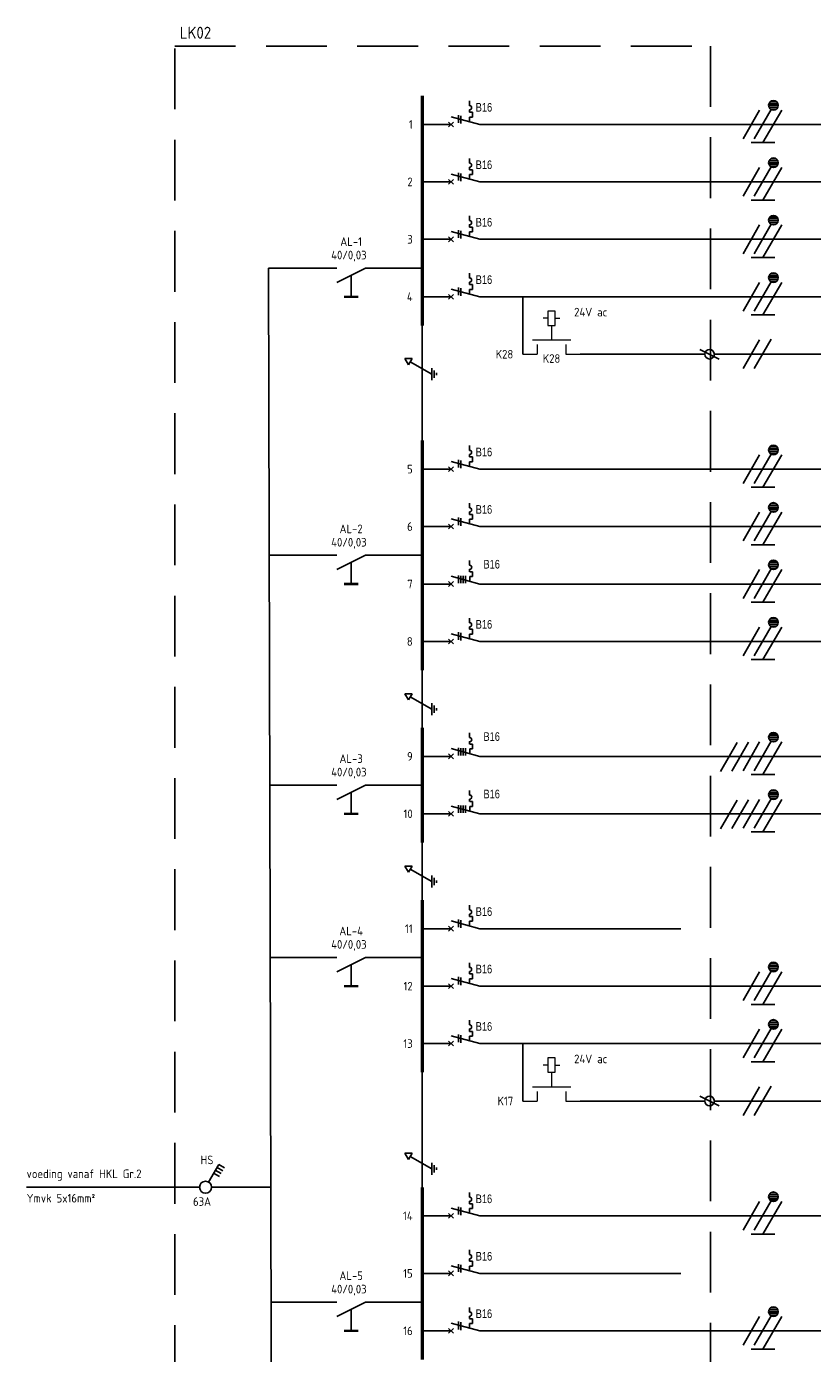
# Model space of a CAD drawing. Header units: millimetres. Extents: x -11050 to 27196, y -10809 to 18412.
# Tile 9 of 10: x 4639 to 12845, y 3776 to 17634. Entities that reach past the tile are written whole.
import ezdxf
from ezdxf.enums import TextEntityAlignment as Align

# ---------------------------------------------------------------- set-up
doc = ezdxf.new("R2010")
doc.units = ezdxf.units.MM
doc.header["$LTSCALE"] = 100
doc.linetypes.add('HIDDEN', pattern=[9.525, 6.35, -3.175])
doc.linetypes.add('STABI11', pattern=[2, 1, -1])
doc.layers.add('EL$1----', color=3, linetype='Continuous')
doc.styles.add('BURO-018', font='isocp.shx', dxfattribs={"height": 90})
doc.styles.add('SMAL', font='B-GBP', dxfattribs={"width": 0.8, "height": 90})

# ---------------------------------------------------------------- blocks, each defined once
blk = doc.blocks.new('1114A3A')
at = {"color": 0, "linetype": 'Continuous'}
for p, q in [((0.62, 1.08), (2.74, 4.75)), ((1.69, 2.93), (2.9, 2.23)), ((2.04, 3.54), (3.25, 2.84)), ((2.39, 4.14), (3.6, 3.44)), ((2.74, 4.75), (3.95, 4.05))]:
    blk.add_line(p, q, dxfattribs=at)
blk.add_circle((0, 0), 1.25, dxfattribs=at)
at = {"color": 0, "linetype": 'Continuous', "style": 'BURO-018', "flags": 1}
for tag, p in [('E_ID', (0, 0.08)), ('E_MATCODE', (0, -4.92))]:
    blk.add_attdef(tag, p, '', height=1.8, dxfattribs=at)
at = {"color": 0, "linetype": 'Continuous', "style": 'BURO-018'}
blk.add_attdef('E_IGS', text='', height=1.8, dxfattribs=at).set_placement((3, 0.08), align=Align.MIDDLE_LEFT)
blk = doc.blocks.new('070201')
at = {"color": 0, "linetype": 'Continuous'}
blk.add_line((0, -6), (-3, 0), dxfattribs=at)
at = {"color": 0, "linetype": 'Continuous', "style": 'BURO-018'}
blk.add_attdef('E_ASK1', text='', height=1.8, dxfattribs=at).set_placement((-1, 1), align=Align.RIGHT)
at = {"color": 0, "linetype": 'Continuous', "style": 'BURO-018', "flags": 1}
for tag, p in [('E_ID', (0, 0)), ('E_MATCODE', (0, -5))]:
    blk.add_attdef(tag, p, '', height=1.8, dxfattribs=at)
at = {"color": 0, "linetype": 'Continuous', "style": 'BURO-018'}
blk.add_attdef('E_KODE', text='', height=1.8, dxfattribs=at).set_placement((3, -3), align=Align.MIDDLE_LEFT)
blk.add_attdef('E_ASK2', text='', height=1.8, dxfattribs=at).set_placement((-1, -7), align=Align.TOP_RIGHT)
blk = doc.blocks.new('0713B6')
at = {"color": 0, "linetype": 'Continuous'}
blk.add_line((-4.5, 0), (0, 0), dxfattribs=at)
at = {"color": 0, "linetype": 'Continuous', "const_width": 0.5}
blk.add_lwpolyline([(-4.5, 1.5), (-4.5, -1.5)], dxfattribs=at)
blk = doc.blocks.new('1111A5')
at = {"color": 0, "linetype": 'Continuous'}
for p, q in [((0.79, 2.88), (2.09, 3.62)), ((0.79, 2.88), (2.09, 2.12)), ((2.09, 2.12), (2.09, 3.62)), ((-5, 0), (5, 0)), ((1.44, 2.5), (-1.15, -2)), ((-2.4, -2), (0.1, -2)), ((-1.9, -2.5), (-0.4, -2.5)), ((-1.4, -3), (-0.9, -3))]:
    blk.add_line(p, q, dxfattribs=at)
at = {"color": 0, "linetype": 'Continuous', "style": 'BURO-018', "flags": 1}
blk.add_attdef('E_MATCODE', text='', height=1.8, dxfattribs=at).set_placement((0, 0), align=Align.MIDDLE)
blk = doc.blocks.new('m1')
at = {"color": 0, "linetype": 'Continuous'}
blk.add_line((0, 21), (0, 33), dxfattribs=at)
blk = doc.blocks.new('b1s')
at = {"color": 0, "linetype": 'Continuous'}
blk.add_line((0, 33), (0, 54), dxfattribs=at)
blk = doc.blocks.new('m1s')
at = {"color": 0, "linetype": 'Continuous'}
blk.add_line((0, 54), (0, 66), dxfattribs=at)
blk = doc.blocks.new('M2')
at = {"color": 0, "linetype": 'Continuous', "lineweight": 20}
for p, q in [((-3, 23), (-3, 31)), ((0, 30), (0, 33)), ((-6, 27.75), (-9, 27.75)), ((-9, 27.75), (-9, 26.25)), ((-7.5, 27.75), (-7.5, 28.75)), ((-6, 26.25), (-6, 27.75)), ((-2, 30), (0, 30)), ((-9, 26.25), (-6, 26.25)), ((-7.5, 26.25), (-7.5, 25.25)), ((-6, 27.25), (-6, 27.25)), ((-2, 24), (0, 24)), ((0, 21), (0, 24))]:
    blk.add_line(p, q, dxfattribs=at)
at = {"color": 0, "linetype": 'STABI11', "lineweight": 20}
blk.add_line((-6, 27), (-3, 27), dxfattribs=at)
at = {"color": 1, "linetype": 'Continuous', "lineweight": 20, "style": 'BURO-018'}
blk.add_attdef('E_VRIJ1', (-6, 30), '', height=1.8, rotation=90, dxfattribs=at)
blk.add_attdef('E_IMS', text='', height=1.8, rotation=90, dxfattribs=at).set_placement((0, 27), align=Align.TOP_CENTER)
blk = doc.blocks.new('M19S')
at = {"color": 0, "linetype": 'Continuous'}
for p, q in [((0, 61), (0, 66)), ((0, 54), (0, 59))]:
    blk.add_line(p, q, dxfattribs=at)
at = {"color": 0}
blk.add_line((1, 62), (-1, 58), dxfattribs=at)
blk.add_circle((0, 60), 1, dxfattribs=at)
at = {"color": 1, "linetype": 'Continuous', "style": 'BURO-018'}
blk.add_attdef('E_TRMNR', text='', height=1.8, rotation=90, dxfattribs=at).set_placement((3, 57), align=Align.TOP_LEFT)
at = {"color": 1, "style": 'BURO-018'}
blk.add_attdef('E_VRIJ1', (-3, 57), '', height=1.8, rotation=90, dxfattribs=at)
blk = doc.blocks.new('*U83')
for p, q in [((0, 2000), (0, 1100)), ((0, 1100), (-161, 500)), ((-50, 450), (50, 550)), ((-50, 550), (50, 450)), ((0, 500), (0, 0))]:
    blk.add_line(p, q)
at = {"color": 7}
for p, q in [((-392, 888), (-490, 888)), ((-307, 888), (-255, 888)), ((-254, 950), (-154, 950)), ((-254, 889), (-254, 950)), ((-154, 950), (-154, 889)), ((-154, 889), (-57, 889)), ((-192, 654), (-31, 654)), ((-178, 704), (-17, 704))]:
    blk.add_line(p, q, dxfattribs=at)
blk.add_arc((-349, 888), 43.4, 0, 180, dxfattribs=at)
at = {"color": 7, "style": 'SMAL', "width": 0.8}
blk.add_attdef('IN', text='', height=180, dxfattribs=at).set_placement((-358, 1187), align=Align.MIDDLE)
blk = doc.blocks.new('*U84')
at = {"color": 7}
for p, q in [((-10959, -6170), (-10959, -6072)), ((-10959, -6255), (-10959, -6307)), ((-10958, -6308), (-10898, -6308)), ((-10898, -6308), (-10898, -6408)), ((-11193, -6384), (-11193, -6545)), ((-11143, -6390), (-11143, -6545)), ((-11093, -6390), (-11093, -6545)), ((-11043, -6390), (-11043, -6545)), ((-10958, -6408), (-10958, -6505)), ((-10898, -6408), (-10958, -6408))]:
    blk.add_line(p, q, dxfattribs=at)
for p, q in [((-11347, -6562), (-11418, -6562)), ((-11397, -6512), (-11297, -6612)), ((-11297, -6512), (-11397, -6612)), ((-10747, -6562), (-11347, -6401)), ((-9847, -6562), (-10747, -6562))]:
    blk.add_line(p, q)
blk.add_arc((-10959, -6213), 43.4, 270, 90, dxfattribs=at)
at = {"color": 7, "style": 'SMAL', "width": 0.8}
blk.add_attdef('IN', text='', height=180, rotation=270, dxfattribs=at).set_placement((-10660, -6204), align=Align.MIDDLE)
blk = doc.blocks.new('ES-ITG07')
for p, q in [((-202, -150), (-29, 150)), ((-87, -150), (90, 157)), ((6, -190), (202, 150)), ((165, 200), (65, 200)), ((161, 220), (70, 220)), ((161, 180), (70, 180)), ((145, 240), (85, 240)), ((145, 160), (85, 160)), ((-119, -190), (131, -190))]:
    blk.add_line(p, q)
blk.add_circle((115, 200), 50)
blk = doc.blocks.new('*U89')
for p, q in [((-202, -150), (-29, 150)), ((-87, -150), (90, 157))]:
    blk.add_line(p, q)
blk = doc.blocks.new('*U88')
for p, q in [((-437, -157), (-264, 143)), ((-319, -153), (-146, 147)), ((-202, -150), (-29, 150)), ((-87, -150), (90, 157)), ((6, -190), (202, 150)), ((165, 200), (65, 200)), ((161, 220), (70, 220)), ((161, 180), (70, 180)), ((145, 240), (85, 240)), ((145, 160), (85, 160)), ((-119, -190), (131, -190))]:
    blk.add_line(p, q)
blk.add_circle((115, 200), 50)

msp = doc.modelspace()

# ---------------------------------------------------------------- linework, layer by layer
at = {"layer": 'EL$1----'}
for p, q in [((12071, 16612), (27196, 16612)), ((12071, 16012), (27196, 16012)), ((12071, 15412), (27196, 15412)), ((9821, 14812), (9821, 14212)), ((12071, 14812), (27196, 14812)), ((8771, 14312), (8771, 14512)), ((12071, 14212), (27196, 14212)), ((8771, 13812), (8771, 13312)), ((12071, 13012), (27196, 13012)), ((12071, 12412), (27196, 12412)), ((12071, 11812), (27196, 11812)), ((12071, 11212), (27196, 11212)), ((8771, 10812), (8771, 10912)), ((12071, 10012), (27196, 10012)), ((12071, 9412), (27196, 9412)), ((8771, 9012), (8771, 9112)), ((12071, 7612), (27196, 7612)), ((9821, 7012), (9821, 6412)), ((12071, 7012), (27196, 7012)), ((8771, 6012), (8771, 6712)), ((12071, 6412), (27196, 6412)), ((12071, 5212), (27196, 5212)), ((12071, 4012), (27196, 4012))]:
    msp.add_line(p, q, dxfattribs=at)
at = {"layer": 'EL$1----', "color": 10, "linetype": 'HIDDEN'}
msp.add_lwpolyline([(6187, 17430), (11782, 17430), (11782, -9900), (6187, -9900)], close=True, dxfattribs=at)
at = {"layer": 'EL$1----'}
for points in [[(8771, 16312, 35, 35, 0), (8771, 16912, 35, 35, 0)], [(8771, 15712, 35, 35, 0), (8771, 16312, 35, 35, 0)], [(8771, 15112, 35, 35, 0), (8771, 15712, 35, 35, 0)], [(8771, 14512, 35, 35, 0), (8771, 15112, 35, 35, 0)], [(8771, 12712, 35, 35, 0), (8771, 13312, 35, 35, 0)], [(8771, 12112, 35, 35, 0), (8771, 12712, 35, 35, 0)], [(8771, 11512, 35, 35, 0), (8771, 12112, 35, 35, 0)], [(8771, 10912, 35, 35, 0), (8771, 11512, 35, 35, 0)], [(8771, 9712, 35, 35, 0), (8771, 10312, 35, 35, 0)], [(8771, 9112, 35, 35, 0), (8771, 9712, 35, 35, 0)], [(8771, 7912, 35, 35, 0), (8771, 8512, 35, 35, 0)], [(8771, 7312, 35, 35, 0), (8771, 7912, 35, 35, 0)], [(8771, 6712, 35, 35, 0), (8771, 7312, 35, 35, 0)], [(8771, 4912, 35, 35, 0), (8771, 5512, 35, 35, 0)], [(8771, 4312, 35, 35, 0), (8771, 4912, 35, 35, 0)], [(8771, 3712, 35, 35, 0), (8771, 4312, 35, 35, 0)]]:
    msp.add_lwpolyline(points, format="xyseb", dxfattribs=at)
for points in [[(8821, 16612), (8771, 16612)], [(8821, 16012), (8771, 16012)], [(8821, 15412), (8771, 15412)], [(7165, 15112), (7878, 15112)], [(7165, 15112), (7225, -8588)], [(8771, 15112), (8178, 15112)], [(8821, 14812), (8771, 14812)], [(8821, 13012), (8771, 13012)], [(8821, 12412), (8771, 12412)], [(7173, 12112), (7878, 12112)], [(8771, 12112), (8178, 12112)], [(9036, 11812), (8771, 11812)], [(8821, 11212), (8771, 11212)], [(9036, 10012), (8771, 10012)], [(7179, 9712), (7878, 9712)], [(8771, 9712), (8178, 9712)], [(9036, 9412), (8771, 9412)], [(8821, 8212), (8771, 8212)], [(7183, 7910), (7878, 7912)], [(8771, 7912), (8178, 7912)], [(8821, 7612), (8771, 7612)], [(8821, 7012), (8771, 7012)], [(6445, 5512), (4639, 5512)], [(7189, 5513), (6570, 5512)], [(8821, 5212), (8771, 5212)], [(8821, 4612), (8771, 4612)], [(7192, 4312), (7878, 4312)], [(8771, 4312), (8178, 4312)], [(8821, 4012), (8771, 4012)]]:
    msp.add_lwpolyline(points, dxfattribs=at)

# ---------------------------------------------------------------- block references
ref = msp.add_blockref('*U83', (8821, 16612), dxfattribs=dict(at, xscale=0.5, yscale=0.5, zscale=0.5, rotation=270))
ref.add_attrib('IN', 'B16', dxfattribs={"layer": '0', "color": 7, "height": 90, "style": 'SMAL', "width": 0.8}).set_placement((9415, 16791), align=Align.MIDDLE)
for name, p in [('ES-ITG07', (12323, 16612)), ('ES-ITG07', (12323, 16012)), ('ES-ITG07', (12323, 15412)), ('ES-ITG07', (12323, 14812)), ('*U89', (12323, 14212)), ('ES-ITG07', (12323, 13012)), ('ES-ITG07', (12323, 12412)), ('ES-ITG07', (12323, 11812)), ('ES-ITG07', (12323, 11212)), ('*U88', (12323, 10012)), ('*U88', (12323, 9412)), ('ES-ITG07', (12323, 7612)), ('ES-ITG07', (12323, 7012)), ('*U89', (12323, 6412)), ('ES-ITG07', (12323, 5212)), ('ES-ITG07', (12323, 4012))]:
    msp.add_blockref(name, p, dxfattribs=at)
at = {"layer": 'EL$1----', "xscale": 50, "yscale": 50, "zscale": 50}
for name, p, rotation in [('m1', (8771, 16612), 270), ('b1s', (8771, 16612), 270), ('m1s', (8771, 16612), 270), ('m1', (8771, 16012), 270), ('b1s', (8771, 16012), 270), ('m1s', (8771, 16012), 270), ('m1', (8771, 15412), 270), ('b1s', (8771, 15412), 270), ('m1s', (8771, 15412), 270), ('0713B6', (8028, 15037), 90), ('m1', (8771, 14812), 270), ('b1s', (8771, 14812), 270), ('m1s', (8771, 14812), 270), ('1111A5', (8771, 14062), 90), ('b1s', (8771, 14212), 270), ('M19S', (8771, 14212), 270), ('m1', (8771, 13012), 270), ('b1s', (8771, 13012), 270), ('m1s', (8771, 13012), 270), ('m1', (8771, 12412), 270), ('b1s', (8771, 12412), 270), ('m1s', (8771, 12412), 270), ('0713B6', (8028, 12037), 90), ('m1', (8771, 11812), 270), ('b1s', (8771, 11812), 270), ('m1s', (8771, 11812), 270), ('m1', (8771, 11212), 270), ('b1s', (8771, 11212), 270), ('m1s', (8771, 11212), 270), ('1111A5', (8771, 10562), 90), ('m1', (8771, 10012), 270), ('b1s', (8771, 10012), 270), ('m1s', (8771, 10012), 270), ('0713B6', (8028, 9637), 90), ('m1', (8771, 9412), 270), ('b1s', (8771, 9412), 270), ('m1s', (8771, 9412), 270), ('1111A5', (8771, 8762), 90), ('m1', (8771, 8212), 270), ('b1s', (8771, 8212), 270), ('0713B6', (8028, 7837), 90), ('m1', (8771, 7612), 270), ('b1s', (8771, 7612), 270), ('m1s', (8771, 7612), 270), ('m1', (8771, 7012), 270), ('b1s', (8771, 7012), 270), ('m1s', (8771, 7012), 270), ('M2', (8771, 6412), 270), ('b1s', (8771, 6412), 270), ('M19S', (8771, 6412), 270), ('1111A5', (8771, 5762), 90), ('m1', (8771, 5212), 270), ('b1s', (8771, 5212), 270), ('m1s', (8771, 5212), 270), ('m1', (8771, 4612), 270), ('b1s', (8771, 4612), 270), ('0713B6', (8028, 4237), 90), ('m1', (8771, 4012), 270), ('b1s', (8771, 4012), 270), ('m1s', (8771, 4012), 270)]:
    msp.add_blockref(name, p, dxfattribs=dict(at, rotation=rotation))
at = {"layer": 'EL$1----'}
ref = msp.add_blockref('*U83', (8821, 16012), dxfattribs=dict(at, xscale=0.5, yscale=0.5, zscale=0.5, rotation=270))
ref.add_attrib('IN', 'B16', dxfattribs={"layer": '0', "color": 7, "height": 90, "style": 'SMAL', "width": 0.8}).set_placement((9415, 16191), align=Align.MIDDLE)
ref = msp.add_blockref('*U83', (8821, 15412), dxfattribs=dict(at, xscale=0.5, yscale=0.5, zscale=0.5, rotation=270))
ref.add_attrib('IN', 'B16', dxfattribs={"layer": '0', "color": 7, "height": 90, "style": 'SMAL', "width": 0.8}).set_placement((9415, 15591), align=Align.MIDDLE)
ref = msp.add_blockref('070201', (7878, 15112), dxfattribs=dict(at, xscale=50, yscale=50, zscale=50, rotation=90))
ref.add_attrib('E_MATCODE', '40/0,03', (7820, 15203), dxfattribs={"layer": '0', "color": 1, "linetype": 'Continuous', "height": 90, "style": 'BURO-018'})
ref = msp.add_blockref('*U83', (8821, 14812), dxfattribs=dict(at, xscale=0.5, yscale=0.5, zscale=0.5, rotation=270))
ref.add_attrib('IN', 'B16', dxfattribs={"layer": '0', "color": 7, "height": 90, "style": 'SMAL', "width": 0.8}).set_placement((9415, 14991), align=Align.MIDDLE)
at = {"layer": 'EL$1----', "xscale": 50, "yscale": 50, "zscale": 50, "rotation": 270}
msp.add_blockref('M2', (8771, 14212), dxfattribs=at).add_auto_attribs({'E_IMS': 'K28'})
at = {"layer": 'EL$1----'}
ref = msp.add_blockref('*U83', (8821, 13012), dxfattribs=dict(at, xscale=0.5, yscale=0.5, zscale=0.5, rotation=270))
ref.add_attrib('IN', 'B16', dxfattribs={"layer": '0', "color": 7, "height": 90, "style": 'SMAL', "width": 0.8}).set_placement((9415, 13191), align=Align.MIDDLE)
ref = msp.add_blockref('*U83', (8821, 12412), dxfattribs=dict(at, xscale=0.5, yscale=0.5, zscale=0.5, rotation=270))
ref.add_attrib('IN', 'B16', dxfattribs={"layer": '0', "color": 7, "height": 90, "style": 'SMAL', "width": 0.8}).set_placement((9415, 12591), align=Align.MIDDLE)
ref = msp.add_blockref('070201', (7878, 12112), dxfattribs=dict(at, xscale=50, yscale=50, zscale=50, rotation=90))
ref.add_attrib('E_MATCODE', '40/0,03', (7820, 12203), dxfattribs={"layer": '0', "color": 1, "linetype": 'Continuous', "height": 90, "style": 'BURO-018'})
ref = msp.add_blockref('*U84', (14745, 15093), dxfattribs=dict(at, xscale=0.5, yscale=0.5, zscale=0.5))
ref.add_attrib('IN', 'B16', dxfattribs={"layer": '0', "color": 7, "height": 90, "style": 'SMAL', "width": 0.8}).set_placement((9496, 12019), align=Align.MIDDLE)
ref = msp.add_blockref('*U83', (8821, 11212), dxfattribs=dict(at, xscale=0.5, yscale=0.5, zscale=0.5, rotation=270))
ref.add_attrib('IN', 'B16', dxfattribs={"layer": '0', "color": 7, "height": 90, "style": 'SMAL', "width": 0.8}).set_placement((9415, 11391), align=Align.MIDDLE)
ref = msp.add_blockref('*U84', (14745, 13293), dxfattribs=dict(at, xscale=0.5, yscale=0.5, zscale=0.5))
ref.add_attrib('IN', 'B16', dxfattribs={"layer": '0', "color": 7, "height": 90, "style": 'SMAL', "width": 0.8}).set_placement((9496, 10219), align=Align.MIDDLE)
ref = msp.add_blockref('070201', (7878, 9712), dxfattribs=dict(at, xscale=50, yscale=50, zscale=50, rotation=90))
ref.add_attrib('E_MATCODE', '40/0,03', (7820, 9803), dxfattribs={"layer": '0', "color": 1, "linetype": 'Continuous', "height": 90, "style": 'BURO-018'})
ref = msp.add_blockref('*U84', (14745, 12693), dxfattribs=dict(at, xscale=0.5, yscale=0.5, zscale=0.5))
ref.add_attrib('IN', 'B16', dxfattribs={"layer": '0', "color": 7, "height": 90, "style": 'SMAL', "width": 0.8}).set_placement((9496, 9619), align=Align.MIDDLE)
ref = msp.add_blockref('*U83', (8821, 8212), dxfattribs=dict(at, xscale=0.5, yscale=0.5, zscale=0.5, rotation=270))
ref.add_attrib('IN', 'B16', dxfattribs={"layer": '0', "color": 7, "height": 90, "style": 'SMAL', "width": 0.8}).set_placement((9415, 8391), align=Align.MIDDLE)
ref = msp.add_blockref('070201', (7878, 7912), dxfattribs=dict(at, xscale=50, yscale=50, zscale=50, rotation=90))
ref.add_attrib('E_MATCODE', '40/0,03', (7820, 8003), dxfattribs={"layer": '0', "color": 1, "linetype": 'Continuous', "height": 90, "style": 'BURO-018'})
ref = msp.add_blockref('*U83', (8821, 7612), dxfattribs=dict(at, xscale=0.5, yscale=0.5, zscale=0.5, rotation=270))
ref.add_attrib('IN', 'B16', dxfattribs={"layer": '0', "color": 7, "height": 90, "style": 'SMAL', "width": 0.8}).set_placement((9415, 7791), align=Align.MIDDLE)
ref = msp.add_blockref('*U83', (8821, 7012), dxfattribs=dict(at, xscale=0.5, yscale=0.5, zscale=0.5, rotation=270))
ref.add_attrib('IN', 'B16', dxfattribs={"layer": '0', "color": 7, "height": 90, "style": 'SMAL', "width": 0.8}).set_placement((9415, 7191), align=Align.MIDDLE)
ref = msp.add_blockref('1114A3A', (6508, 5512), dxfattribs=dict(at, xscale=50, yscale=50, zscale=50))
ref.add_attrib('E_MATCODE', '63A', (6377, 5317), dxfattribs={"layer": '0', "color": 1, "linetype": 'Continuous', "height": 90, "style": 'BURO-018'})
ref.add_attrib('E_IGS', 'HS', dxfattribs={"layer": '0', "color": 1, "linetype": 'Continuous', "height": 90, "style": 'BURO-018'}).set_placement((6456, 5797), align=Align.MIDDLE_LEFT)
ref = msp.add_blockref('*U83', (8821, 5212), dxfattribs=dict(at, xscale=0.5, yscale=0.5, zscale=0.5, rotation=270))
ref.add_attrib('IN', 'B16', dxfattribs={"layer": '0', "color": 7, "height": 90, "style": 'SMAL', "width": 0.8}).set_placement((9415, 5391), align=Align.MIDDLE)
ref = msp.add_blockref('*U83', (8821, 4612), dxfattribs=dict(at, xscale=0.5, yscale=0.5, zscale=0.5, rotation=270))
ref.add_attrib('IN', 'B16', dxfattribs={"layer": '0', "color": 7, "height": 90, "style": 'SMAL', "width": 0.8}).set_placement((9415, 4791), align=Align.MIDDLE)
ref = msp.add_blockref('070201', (7878, 4312), dxfattribs=dict(at, xscale=50, yscale=50, zscale=50, rotation=90))
ref.add_attrib('E_MATCODE', '40/0,03', (7820, 4403), dxfattribs={"layer": '0', "color": 1, "linetype": 'Continuous', "height": 90, "style": 'BURO-018'})
ref = msp.add_blockref('*U83', (8821, 4012), dxfattribs=dict(at, xscale=0.5, yscale=0.5, zscale=0.5, rotation=270))
ref.add_attrib('IN', 'B16', dxfattribs={"layer": '0', "color": 7, "height": 90, "style": 'SMAL', "width": 0.8}).set_placement((9415, 4191), align=Align.MIDDLE)

# ---------------------------------------------------------------- texts
at = {"layer": 'EL$1----', "color": 1, "style": 'BURO-018'}
for s, height, p in [('LK02', 125, (6566, 17570)), ('1', 90, (8671, 16612)), ('2', 90, (8671, 16012)), ('3', 90, (8671, 15412)), ('4', 90, (8671, 14812)), ('K28', 90, (9721, 14212)), ('5', 90, (8671, 13012)), ('6', 90, (8671, 12412)), ('7', 90, (8671, 11812)), ('8', 90, (8671, 11212)), ('9', 90, (8671, 10012)), ('10', 90, (8671, 9412)), ('11', 90, (8671, 8212)), ('12', 90, (8671, 7612)), ('13', 90, (8671, 7012)), ('K17', 90, (9721, 6412)), ('14', 90, (8671, 5212)), ('15', 90, (8671, 4612)), ('16', 90, (8671, 4012))]:
    msp.add_text(s, height=height, dxfattribs=at).set_placement(p, align=Align.MIDDLE_RIGHT)
for s, p in [('AL-1', (8028, 15388)), ('AL-2', (8028, 12388)), ('AL-3', (8028, 9988)), ('AL-4', (8028, 8188)), ('AL-5', (8028, 4588))]:
    msp.add_text(s, height=90, dxfattribs=at).set_placement(p, align=Align.MIDDLE_CENTER)
at = {"layer": 'EL$1----', "color": 7, "style": 'BURO-018'}
for p in [(10357, 14607), (10357, 6807)]:
    msp.add_text('24V ac', height=90, dxfattribs=at).set_placement(p)
at = {"layer": 'EL$1----', "color": 1, "style": 'BURO-018'}
for s, p in [('voeding vanaf HKL Gr.2', (4639, 5607)), ('Ymvk 5x16mm²', (4639, 5352))]:
    msp.add_text(s, height=90, dxfattribs=at).set_placement(p)

doc.saveas('drawing.dxf')
